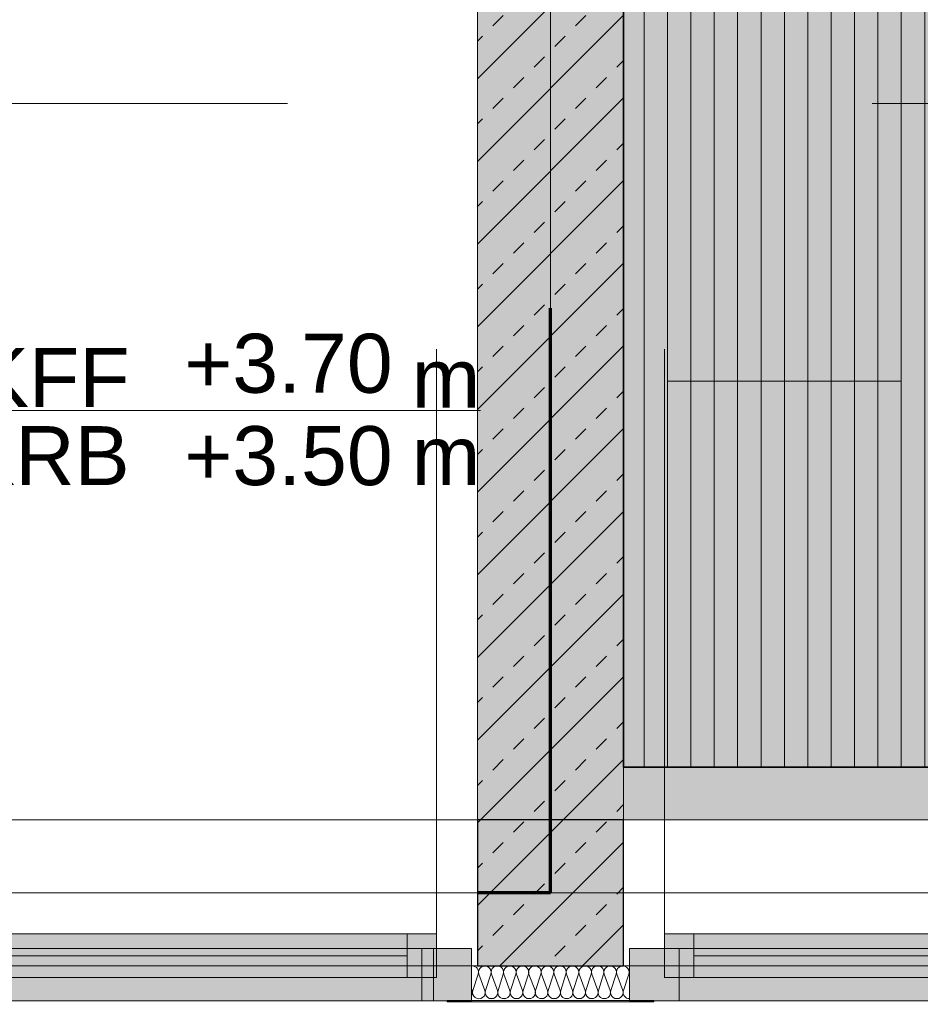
# Model space of a CAD drawing. Header units: metres. Extents: x -167 to 152, y -127 to 99.
# Tile 53 of 225: x -17.11 to -15.57, y -21.79 to -20.11. Entities that reach past the tile are written whole.
import ezdxf
from ezdxf.enums import TextEntityAlignment as Align

# ---------------------------------------------------------------- set-up
doc = ezdxf.new("R2010")
doc.units = ezdxf.units.M
doc.header["$PDMODE"] = 1
doc.header["$PDSIZE"] = -2
for name, pattern in [('Achsen 01', [5.291531, 3.175, -1.058062, 0.352704, -0.705764]), ('gestrichelt - 01', [2, 1, -1]), ('ISO-03 Gestrichelt mit Abstand', [7.62, 3.048, -4.572]), ('ISO-07 Punktiert', [0.889, 0.127, -0.762]), ('Raster 01', [2, 1, -1]), ('VW-01 Strichlinie kurz', [2, 1, -1])]:
    doc.linetypes.add(name, pattern=pattern)
doc.layers.get('0').update_dxf_attribs({"lineweight": 25})
for name, color, linetype, lineweight, true_color in [('013_Beton und Stahlbetonarbeiten-000 Brüstung', 7, 'Continuous', 9, 0xa6a6a6), ('013_Beton und Stahlbetonarbeiten-000 Sichtbeton-334 Außenwandöf', 5, 'Continuous', 5, 0x0000ff), ('013_Beton und Stahlbetonarbeiten-000 Sichtbeton-341 tragende In', 5, 'Continuous', 5, 0x0000ff), ('014_Fassadenarbeiten-330 mineralische Dämmung', 7, 'Continuous', 9, 0x666666), ('031_Metallbauarbeiten-350 Lamellendecke DS', 7, 'Continuous', 35, 0x666666), ('032_Metallarbeiten-Fenster', 7, 'Continuous', 13, 0x444444), ('ACTES-Einrichtung Aufsicht.', 7, 'Continuous', 9, 0xa6a6a6), ('AV1-Achsen', 1, 'Achsen 01', 18, 0xff0000), ('AV1-Bewegungsfläche', 7, 'gestrichelt - 01', 9, 0xd9d9d9), ('AV1-Einrichtung', 7, 'Continuous', 9, 0xa6a6a6), ('AV1-Raster', 7, 'Raster 01', 9, 0xa6a6a6)]:
    doc.layers.add(name, color=color, linetype=linetype, lineweight=lineweight, true_color=true_color)
for name, color, linetype, lineweight in [('013_Beton und Stahlbetonarbeiten-000 Unterzüge', 7, 'ISO-07 Punktiert', 13), ('013_Beton und Stahlbetonarbeiten-330 Außenstützen', 7, 'Continuous', 25), ('013_Beton und Stahlbetonarbeiten-340 Innenwände', 7, 'Continuous', 18), ('030_Sonnenschutzarbeiten-BLENDSCHUTZ', 7, 'Continuous', 5), ('039_Trockenbauarbeiten-alllg.', 7, 'Continuous', 9), ('_1.35m (3D)', 7, 'Continuous', 9), ('_GRU (2D)', 7, 'Continuous', 9), ('_OG 1 (2D)', 7, 'Continuous', 9), ('_OG 1 - DS (2D)', 7, 'Continuous', 9), ('AV1-Brandschutzkonzept-Brandschutzkonzept', 7, 'Continuous', 5), ('Bemaßung-Bemaßung', 7, 'Continuous', 9), ('Keine', 7, 'Continuous', 9)]:
    doc.layers.add(name, color=color, linetype=linetype, lineweight=lineweight)
doc.layers.get('0').freeze()
doc.styles.add('Arial', font='arial.ttf')
doc.dimstyles.new('COE 50', dxfattribs={"dimtxt": 126.090495, "dimasz": 0.001414, "dimexe": 0.001, "dimexo": 0.01, "dimgap": 0.001, "dimtad": 1, "dimdec": 3, "dimtxsty": 'Arial', "dimblk": 'VW_SLASH-4', "dimblk1": 'VW_SLASH-4', "dimblk2": 'VW_SLASH-4', "dimcen": 0, "dimadec": 3, "dimazin": 0, "dimtfac": 0.8, "dimtdec": 3, "dimtix": 1, "dimtmove": 0, "dimatfit": 0, "dimldrblk": 'VW_SLASH-3', "dimfxl": 0.002, "dimfxlon": 1, "dimfrac": 2, "dimtolj": 1, "dimarcsym": 0})
pattern_1 = [(45, (0, 0), (0.07071068, -0.07071068), [0.025, -0.025])]
pattern_2 = [(-135, (0.03106, -0.03313), (0.07071068, -0.07071068), [])]

# ---------------------------------------------------------------- blocks, each defined once
blk = doc.blocks.new('Group-2')
at = {"layer": 'AV1-Raster'}
for p, q in [((-16.2, -22.95), (-16.2, 1.35)), ((1.35, -20.25), (-40.5, -20.25))]:
    blk.add_line(p, q, dxfattribs=at)
blk = doc.blocks.new('1.35m (3D)')
at = {"layer": 'AV1-Raster', "color": 7}
blk.add_blockref('Group-2', (0, 0), dxfattribs=at)
blk = doc.blocks.new('VW_SLASH-4')
at = {"color": 0, "linetype": 'ByBlock', "lineweight": -2, "transparency": 16777216}
blk.add_line((0, 0), (-1, 0), dxfattribs=at)
at = {"color": 0, "linetype": 'Continuous', "lineweight": 15, "transparency": 16777216, "flags": 128}
blk.add_lwpolyline([(0.5, 0.5), (-0.5, -0.5)], dxfattribs=at)
blk = doc.blocks.new('*D26')
at = {"layer": '030_Sonnenschutzarbeiten-BLENDSCHUTZ', "color": 0, "lineweight": -2}
for p, q in [((-16.075, -22.025), (-16.075, -22.175)), ((-13.625, -22.025), (-13.625, -22.175)), ((-13.6957, -22.125), (-16.0043, -22.125))]:
    blk.add_line(p, q, dxfattribs=at)
at = {"layer": 'Defpoints', "color": 0}
for p in [(-16.075, -21.385), (-13.625, -21.385), (-16.075, -22.125)]:
    blk.add_point(p, dxfattribs=at)
at = {"layer": '030_Sonnenschutzarbeiten-BLENDSCHUTZ', "color": 0, "lineweight": -2, "xscale": 0.070693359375, "yscale": 0.070693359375, "zscale": 0.070693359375, "rotation": 180}
blk.add_blockref('VW_SLASH-4', (-16.075, -22.125), dxfattribs=at)
at = {"layer": '030_Sonnenschutzarbeiten-BLENDSCHUTZ', "color": 0, "lineweight": -2, "xscale": 0.070693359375, "yscale": 0.070693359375, "zscale": 0.070693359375}
blk.add_blockref('VW_SLASH-4', (-13.625, -22.125), dxfattribs=at)
at = {"layer": '030_Sonnenschutzarbeiten-BLENDSCHUTZ', "color": 0, "lineweight": 13, "insert": (-14.85, -21.9992), "char_height": 0.12609, "attachment_point": 5, "style": 'Arial'}
blk.add_mtext('\\A1;2,45', dxfattribs=at)
blk = doc.blocks.new('VW_SLASH-3')
at = {"color": 0, "linetype": 'ByBlock', "lineweight": -2, "transparency": 16777216}
blk.add_line((0, 0), (-1, 0), dxfattribs=at)
at = {"color": 0, "linetype": 'Continuous', "lineweight": 15, "transparency": 16777216, "flags": 128}
blk.add_lwpolyline([(0.5, 0.5), (-0.5, -0.5)], dxfattribs=at)
blk = doc.blocks.new('Group-145')
at = {"color": 255, "transparency": 33554559}
blk.add_wipeout([(-15.6354, -19.825), (-15.6348, -19.7964), (-15.6331, -19.7688), (-15.6304, -19.7423), (-15.6265, -19.7167), (-15.6215, -19.6923), (-15.6155, -19.6688), (-15.6083, -19.6464), (-15.6, -19.625)], dxfattribs=at).dxf.layer = 'ACTES-Einrichtung Aufsicht.'
at = {"layer": 'ACTES-Einrichtung Aufsicht.'}
blk.add_open_spline([(-15.6354, -19.825), (-15.6354, -19.7085), (-15.6, -19.625)], degree=2, dxfattribs=at)
at = {"color": 255, "transparency": 33554559}
blk.add_wipeout([(-15.6354, -19.825), (-15.6348, -19.8536), (-15.6331, -19.8812), (-15.6304, -19.9077), (-15.6265, -19.9333), (-15.6215, -19.9577), (-15.6155, -19.9812), (-15.6083, -20.0036), (-15.6, -20.025)], dxfattribs=at).dxf.layer = 'ACTES-Einrichtung Aufsicht.'
at = {"layer": 'ACTES-Einrichtung Aufsicht.'}
blk.add_open_spline([(-15.6354, -19.825), (-15.6354, -19.9415), (-15.6, -20.025)], degree=2, dxfattribs=at)
at = {"color": 255, "transparency": 33554559}
blk.add_wipeout([(-15.6324, -20.065), (-15.2395, -20.065), (-15.2349, -20.0646), (-15.2305, -20.0633), (-15.2263, -20.0612), (-15.2226, -20.0584), (-15.2195, -20.055), (-15.2171, -20.0511), (-15.2155, -20.0467), (-15.2146, -20.0422), (-15.2, -19.875), (-15.2, -19.775), (-15.2146, -19.6078), (-15.2155, -19.6033), (-15.2171, -19.5989), (-15.2195, -19.595), (-15.2226, -19.5916), (-15.2263, -19.5888), (-15.2305, -19.5867), (-15.2349, -19.5854), (-15.2395, -19.585), (-15.6324, -19.585), (-15.6362, -19.5853), (-15.6399, -19.5862), (-15.6435, -19.5876), (-15.6468, -19.5896), (-15.6497, -19.592), (-15.6523, -19.5949), (-15.6544, -19.5981), (-15.6559, -19.6016), (-15.6985, -19.7209), (-15.6989, -19.7219), (-15.6992, -19.723), (-15.6994, -19.724), (-15.6996, -19.7251), (-15.6998, -19.7261), (-15.6999, -19.7272), (-15.7, -19.7283), (-15.7, -19.7293), (-15.7, -19.9207), (-15.7, -19.9217), (-15.6999, -19.9228), (-15.6998, -19.9239), (-15.6996, -19.9249), (-15.6994, -19.926), (-15.6992, -19.927), (-15.6989, -19.9281), (-15.6985, -19.9291), (-15.6559, -20.0484), (-15.6544, -20.0519), (-15.6523, -20.0551), (-15.6497, -20.058), (-15.6468, -20.0604), (-15.6435, -20.0624), (-15.6399, -20.0638), (-15.6362, -20.0647)], dxfattribs=at).dxf.layer = 'ACTES-Einrichtung Aufsicht.'
at = {"layer": 'ACTES-Einrichtung Aufsicht.', "flags": 128}
blk.add_lwpolyline([(-15.6324, -20.065), (-15.2395, -20.065, 0.388879), (-15.2146, -20.0422), (-15.2, -19.875), (-15.2, -19.775), (-15.2146, -19.6078, 0.388879), (-15.2395, -19.585), (-15.6324, -19.585, 0.31696), (-15.6559, -19.6016), (-15.6985, -19.7209, 0.085967), (-15.7, -19.7293), (-15.7, -19.9207, 0.085967), (-15.6985, -19.9291), (-15.6559, -20.0484, 0.31696), (-15.6324, -20.065)], format="xyb", close=True, dxfattribs=at)
at = {"color": 255, "transparency": 33554559}
for points in [[(-15.55, -19.585), (-15.325, -19.585), (-15.325, -19.53), (-15.3255, -19.5251), (-15.3269, -19.5204), (-15.3292, -19.5161), (-15.3323, -19.5123), (-15.3361, -19.5092), (-15.3404, -19.5069), (-15.3451, -19.5055), (-15.35, -19.505), (-15.525, -19.505), (-15.5299, -19.5055), (-15.5346, -19.5069), (-15.5389, -19.5092), (-15.5427, -19.5123), (-15.5458, -19.5161), (-15.5481, -19.5204), (-15.5495, -19.5251), (-15.55, -19.53)], [(-15.325, -20.065), (-15.55, -20.065), (-15.55, -20.12), (-15.5499, -20.1225), (-15.5495, -20.1249), (-15.5489, -20.1273), (-15.5481, -20.1296), (-15.547, -20.1318), (-15.5458, -20.1339), (-15.5443, -20.1359), (-15.5409, -20.1393), (-15.5389, -20.1408), (-15.5368, -20.142), (-15.5346, -20.1431), (-15.5323, -20.1439), (-15.5299, -20.1445), (-15.5275, -20.1449), (-15.525, -20.145), (-15.35, -20.145), (-15.3451, -20.1445), (-15.3404, -20.1431), (-15.3361, -20.1408), (-15.3323, -20.1377), (-15.3292, -20.1339), (-15.3269, -20.1296), (-15.3255, -20.1249), (-15.325, -20.12)]]:
    blk.add_wipeout(points, dxfattribs=at).dxf.layer = 'ACTES-Einrichtung Aufsicht.'
at = {"layer": 'ACTES-Einrichtung Aufsicht.', "flags": 128}
for points in [[(-15.55, -19.585), (-15.325, -19.585), (-15.325, -19.53, 0.414214), (-15.35, -19.505), (-15.525, -19.505, 0.414214), (-15.55, -19.53)], [(-15.325, -20.065), (-15.55, -20.065), (-15.55, -20.12, 0.414214), (-15.525, -20.145), (-15.35, -20.145, 0.414214), (-15.325, -20.12)]]:
    blk.add_lwpolyline(points, format="xyb", close=True, dxfattribs=at)
blk = doc.blocks.new('Group-147')
at = {"layer": 'AV1-Bewegungsfläche', "flags": 128}
blk.add_lwpolyline([(-15, -20.725), (-15, -18.925), (-16, -18.925), (-16, -20.725)], close=True, dxfattribs=at)
at = {"layer": 'ACTES-Einrichtung Aufsicht.'}
blk.add_blockref('Group-145', (0, 0), dxfattribs=at)
blk = doc.blocks.new('*D420')
at = {"layer": 'Bemaßung-Bemaßung', "color": 0, "lineweight": -2}
for p, q in [((-22.95, -25.175), (-22.95, -25.325)), ((-16.2, -25.175), (-16.2, -25.325)), ((-16.2707, -25.275), (-22.8793, -25.275))]:
    blk.add_line(p, q, dxfattribs=at)
at = {"layer": 'Defpoints', "color": 0}
for p in [(-22.95, -21.6), (-16.2, -21.6), (-22.95, -25.275)]:
    blk.add_point(p, dxfattribs=at)
at = {"layer": 'Bemaßung-Bemaßung', "color": 0, "lineweight": -2, "xscale": 0.070693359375, "yscale": 0.070693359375, "zscale": 0.070693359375, "rotation": 180}
blk.add_blockref('VW_SLASH-4', (-22.95, -25.275), dxfattribs=at)
at = {"layer": 'Bemaßung-Bemaßung', "color": 0, "lineweight": -2, "xscale": 0.070693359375, "yscale": 0.070693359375, "zscale": 0.070693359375}
blk.add_blockref('VW_SLASH-4', (-16.2, -25.275), dxfattribs=at)
at = {"layer": 'Bemaßung-Bemaßung', "color": 0, "insert": (-19.575, -25.1492), "char_height": 0.12609, "attachment_point": 5, "style": 'Arial'}
blk.add_mtext('\\A1;6,75', dxfattribs=at)
blk = doc.blocks.new('*D421')
at = {"layer": 'Bemaßung-Bemaßung', "color": 0, "lineweight": -2}
for p, q in [((-16.2, -25.175), (-16.2, -25.325)), ((-10.8, -25.175), (-10.8, -25.325)), ((-10.8707, -25.275), (-16.1293, -25.275))]:
    blk.add_line(p, q, dxfattribs=at)
at = {"layer": 'Defpoints', "color": 0}
for p in [(-16.2, -21.6), (-10.8, -21.6), (-16.2, -25.275)]:
    blk.add_point(p, dxfattribs=at)
at = {"layer": 'Bemaßung-Bemaßung', "color": 0, "lineweight": -2, "xscale": 0.070693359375, "yscale": 0.070693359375, "zscale": 0.070693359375, "rotation": 180}
blk.add_blockref('VW_SLASH-4', (-16.2, -25.275), dxfattribs=at)
at = {"layer": 'Bemaßung-Bemaßung', "color": 0, "lineweight": -2, "xscale": 0.070693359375, "yscale": 0.070693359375, "zscale": 0.070693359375}
blk.add_blockref('VW_SLASH-4', (-10.8, -25.275), dxfattribs=at)
at = {"layer": 'Bemaßung-Bemaßung', "color": 0, "insert": (-13.5, -25.1492), "char_height": 0.12609, "attachment_point": 5, "style": 'Arial'}
blk.add_mtext('\\A1;5,40', dxfattribs=at)
blk = doc.blocks.new('Höhenkoten - Symbol - 1')
at = {"layer": 'Keine', "linetype": 'Continuous', "lineweight": 0}
h = blk.add_hatch(color=7, dxfattribs=at)
edge = h.paths.add_edge_path()
edge.add_line((-0.475, 0.18), (-0.475, 0))
edge.add_line((-0.475, 0), (-0.295, 0))
edge.add_arc((-0.475, 0), 0.18, 0, 90)
edge.add_line((-0.475, 0.18), (-0.475, 0.18))
h = blk.add_hatch(color=7, dxfattribs=at)
edge = h.paths.add_edge_path()
edge.add_arc((-0.475, 0), 0.18, 180, 270)
edge.add_line((-0.475, -0.18), (-0.475, 0))
edge.add_line((-0.475, 0), (-0.655, 0))
at = {"layer": 'Keine', "color": 7, "linetype": 'Continuous', "lineweight": 13}
for p, q in [((-0.475, 0.3), (-0.475, -0.3)), ((-0.775, 0), (0.775, 0))]:
    blk.add_line(p, q, dxfattribs=at)
at = {"layer": 'Keine', "color": 7, "linetype": 'Continuous', "lineweight": 13, "flags": 128}
for points in [[(-0.655, 0), (-0.475, 0), (-0.475, 0.18, 0.414214), (-0.655, 0)], [(-0.475, 0.18), (-0.475, 0), (-0.295, 0, 0.414214), (-0.475, 0.18)], [(-0.655, 0, 0.414214), (-0.475, -0.18), (-0.475, 0)], [(-0.475, 0), (-0.475, -0.18, 0.414214), (-0.295, 0)]]:
    blk.add_lwpolyline(points, format="xyb", close=True, dxfattribs=at)
at = {"layer": 'Keine', "color": 7, "transparency": 33554687, "line_spacing_factor": 0.969122, "style": 'Arial'}
for s, insert, char_height, attachment_point in [('OKFF', (0.175, 0.0046), 0.10087, 9), ('m', (0.775, 0.0046), 0.1009, 9), ('OKRB', (0.175, -0.0268), 0.10087, 3), ('m', (0.775, -0.0268), 0.1009, 3)]:
    blk.add_mtext(s, dxfattribs=dict(at, insert=insert, char_height=char_height, attachment_point=attachment_point))
at = {"layer": 'Keine', "color": 7, "transparency": 33554687, "style": 'Arial'}
blk.add_attdef('OKFF', text='', height=0.1009, dxfattribs=at).set_placement((0.625, 0), align=Align.BOTTOM_RIGHT)
blk.add_attdef('OKRB', text='', height=0.1009, dxfattribs=at).set_placement((0.625, -0.0268), align=Align.TOP_RIGHT)
blk = doc.blocks.new('*D582')
at = {"layer": 'Bemaßung-Bemaßung', "color": 0, "linetype": 'Continuous', "lineweight": -2}
for p, q in [((-17.875, -23.175), (-17.875, -23.325)), ((-16.325, -23.175), (-16.325, -23.325)), ((-16.3957, -23.275), (-17.8043, -23.275))]:
    blk.add_line(p, q, dxfattribs=at)
at = {"layer": 'Defpoints', "color": 0}
for p in [(-17.875, -18.625), (-16.325, -21.725), (-17.875, -23.275)]:
    blk.add_point(p, dxfattribs=at)
at = {"layer": 'Bemaßung-Bemaßung', "color": 0, "lineweight": -2, "xscale": 0.070693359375, "yscale": 0.070693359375, "zscale": 0.070693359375, "rotation": 180}
blk.add_blockref('VW_SLASH-4', (-17.875, -23.275), dxfattribs=at)
at = {"layer": 'Bemaßung-Bemaßung', "color": 0, "lineweight": -2, "xscale": 0.070693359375, "yscale": 0.070693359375, "zscale": 0.070693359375}
blk.add_blockref('VW_SLASH-4', (-16.325, -23.275), dxfattribs=at)
at = {"layer": 'Bemaßung-Bemaßung', "color": 0, "insert": (-17.1, -23.1492), "char_height": 0.12609, "attachment_point": 5, "style": 'Arial'}
blk.add_mtext('\\A1;1,55', dxfattribs=at)
blk = doc.blocks.new('*D583')
at = {"layer": 'Bemaßung-Bemaßung', "color": 0, "linetype": 'Continuous', "lineweight": -2}
for p, q in [((-16.325, -23.175), (-16.325, -23.325)), ((-16.075, -23.175), (-16.075, -23.325)), ((-16.3957, -23.275), (-16.4664, -23.275)), ((-16.075, -23.275), (-16.325, -23.275)), ((-16.0043, -23.275), (-15.9336, -23.275))]:
    blk.add_line(p, q, dxfattribs=at)
at = {"layer": 'Defpoints', "color": 0}
for p in [(-16.325, -21.725), (-16.075, -21.725), (-16.325, -23.275)]:
    blk.add_point(p, dxfattribs=at)
at = {"layer": 'Bemaßung-Bemaßung', "color": 0, "lineweight": -2, "xscale": 0.070693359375, "yscale": 0.070693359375, "zscale": 0.070693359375}
blk.add_blockref('VW_SLASH-4', (-16.325, -23.275), dxfattribs=at)
at = {"layer": 'Bemaßung-Bemaßung', "color": 0, "lineweight": -2, "xscale": 0.070693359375, "yscale": 0.070693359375, "zscale": 0.070693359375, "rotation": 180}
blk.add_blockref('VW_SLASH-4', (-16.075, -23.275), dxfattribs=at)
at = {"layer": 'Bemaßung-Bemaßung', "color": 0, "insert": (-16.2, -23.1606), "char_height": 0.12609, "attachment_point": 5, "style": 'Arial'}
blk.add_mtext('\\A1;25', dxfattribs=at)
blk = doc.blocks.new('*D584')
at = {"layer": 'Bemaßung-Bemaßung', "color": 0, "linetype": 'Continuous', "lineweight": -2}
for p, q in [((-16.075, -23.175), (-16.075, -23.325)), ((-12.225, -23.175), (-12.225, -23.325)), ((-12.2957, -23.275), (-16.0043, -23.275))]:
    blk.add_line(p, q, dxfattribs=at)
at = {"layer": 'Defpoints', "color": 0}
for p in [(-12.225, -21.475), (-16.075, -21.725), (-16.075, -23.275)]:
    blk.add_point(p, dxfattribs=at)
at = {"layer": 'Bemaßung-Bemaßung', "color": 0, "lineweight": -2, "xscale": 0.070693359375, "yscale": 0.070693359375, "zscale": 0.070693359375, "rotation": 180}
blk.add_blockref('VW_SLASH-4', (-16.075, -23.275), dxfattribs=at)
at = {"layer": 'Bemaßung-Bemaßung', "color": 0, "lineweight": -2, "xscale": 0.070693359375, "yscale": 0.070693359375, "zscale": 0.070693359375}
blk.add_blockref('VW_SLASH-4', (-12.225, -23.275), dxfattribs=at)
at = {"layer": 'Bemaßung-Bemaßung', "color": 0, "insert": (-14.15, -23.1492), "char_height": 0.12609, "attachment_point": 5, "style": 'Arial'}
blk.add_mtext('\\A1;3,85', dxfattribs=at)
blk = doc.blocks.new('*D629')
at = {"layer": 'Bemaßung-Bemaßung', "color": 0, "lineweight": -2}
for p, q in [((-18.775, -23.675), (-18.775, -23.825)), ((-16.325, -23.675), (-16.325, -23.825)), ((-16.3957, -23.775), (-18.7043, -23.775))]:
    blk.add_line(p, q, dxfattribs=at)
at = {"layer": 'Defpoints', "color": 0}
for p in [(-18.775, -21.475), (-16.325, -21.725), (-18.775, -23.775)]:
    blk.add_point(p, dxfattribs=at)
at = {"layer": 'Bemaßung-Bemaßung', "color": 0, "lineweight": -2, "xscale": 0.070693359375, "yscale": 0.070693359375, "zscale": 0.070693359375, "rotation": 180}
blk.add_blockref('VW_SLASH-4', (-18.775, -23.775), dxfattribs=at)
at = {"layer": 'Bemaßung-Bemaßung', "color": 0, "lineweight": -2, "xscale": 0.070693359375, "yscale": 0.070693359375, "zscale": 0.070693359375}
blk.add_blockref('VW_SLASH-4', (-16.325, -23.775), dxfattribs=at)
at = {"layer": 'Bemaßung-Bemaßung', "color": 0, "insert": (-17.55, -23.6492), "char_height": 0.12609, "attachment_point": 5, "style": 'Arial'}
blk.add_mtext('\\A1;2,45', dxfattribs=at)
blk = doc.blocks.new('*D630')
at = {"layer": 'Bemaßung-Bemaßung', "color": 0, "lineweight": -2}
for p, q in [((-16.325, -23.675), (-16.325, -23.825)), ((-16.075, -23.675), (-16.075, -23.825)), ((-16.3957, -23.775), (-16.4664, -23.775)), ((-16.075, -23.775), (-16.325, -23.775)), ((-16.0043, -23.775), (-15.9336, -23.775))]:
    blk.add_line(p, q, dxfattribs=at)
at = {"layer": 'Defpoints', "color": 0}
for p in [(-16.325, -21.725), (-16.075, -21.725), (-16.325, -23.775)]:
    blk.add_point(p, dxfattribs=at)
at = {"layer": 'Bemaßung-Bemaßung', "color": 0, "lineweight": -2, "xscale": 0.070693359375, "yscale": 0.070693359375, "zscale": 0.070693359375}
blk.add_blockref('VW_SLASH-4', (-16.325, -23.775), dxfattribs=at)
at = {"layer": 'Bemaßung-Bemaßung', "color": 0, "lineweight": -2, "xscale": 0.070693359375, "yscale": 0.070693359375, "zscale": 0.070693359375, "rotation": 180}
blk.add_blockref('VW_SLASH-4', (-16.075, -23.775), dxfattribs=at)
at = {"layer": 'Bemaßung-Bemaßung', "color": 0, "insert": (-16.2, -23.6606), "char_height": 0.12609, "attachment_point": 5, "style": 'Arial'}
blk.add_mtext('\\A1;25', dxfattribs=at)
blk = doc.blocks.new('*D631')
at = {"layer": 'Bemaßung-Bemaßung', "color": 0, "lineweight": -2}
for p, q in [((-16.075, -23.675), (-16.075, -23.825)), ((-13.625, -23.675), (-13.625, -23.825)), ((-13.6957, -23.775), (-16.0043, -23.775))]:
    blk.add_line(p, q, dxfattribs=at)
at = {"layer": 'Defpoints', "color": 0}
for p in [(-13.625, -21.475), (-16.075, -21.725), (-16.075, -23.775)]:
    blk.add_point(p, dxfattribs=at)
at = {"layer": 'Bemaßung-Bemaßung', "color": 0, "lineweight": -2, "xscale": 0.070693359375, "yscale": 0.070693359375, "zscale": 0.070693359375, "rotation": 180}
blk.add_blockref('VW_SLASH-4', (-16.075, -23.775), dxfattribs=at)
at = {"layer": 'Bemaßung-Bemaßung', "color": 0, "lineweight": -2, "xscale": 0.070693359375, "yscale": 0.070693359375, "zscale": 0.070693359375}
blk.add_blockref('VW_SLASH-4', (-13.625, -23.775), dxfattribs=at)
at = {"layer": 'Bemaßung-Bemaßung', "color": 0, "insert": (-14.85, -23.6492), "char_height": 0.12609, "attachment_point": 5, "style": 'Arial'}
blk.add_mtext('\\A1;2,45', dxfattribs=at)
blk = doc.blocks.new('COE - Fenster 01')
at = {"layer": '032_Metallarbeiten-Fenster', "linetype": 'Continuous', "lineweight": 0}
for points in [[(-0.03, 2.515), (-0.03, 2.43), (0.06, 2.43), (0.06, 2.515)], [(0.02, 2.455), (0.02, 2.405), (-0.055, 2.405), (-0.055, 2.455)], [(-0.03, 2.43), (0.06, 2.43), (0.06, 0.17), (-0.03, 0.17)], [(0.02, 2.405), (0.02, 1.375), (-0.055, 1.375), (-0.055, 2.405)], [(0.02, 1.375), (0.02, 1.325), (-0.055, 1.325), (-0.055, 1.375)], [(0.06, 1.375), (0.06, 1.225), (-0.03, 1.225), (-0.03, 1.375)], [(0.02, 1.225), (0.02, 1.275), (-0.055, 1.275), (-0.055, 1.225)], [(0.02, 0.195), (0.02, 1.225), (-0.055, 1.225), (-0.055, 0.195)], [(0.02, 0.145), (0.02, 0.195), (-0.055, 0.195), (-0.055, 0.145)], [(0.06, 0.17), (-0.03, 0.17), (-0.03, 0.085), (0.06, 0.085)]]:
    blk.add_hatch(color=7, dxfattribs=at).paths.add_polyline_path(points)
at = {"layer": '032_Metallarbeiten-Fenster', "color": 7, "linetype": 'gestrichelt - 01', "lineweight": 18, "transparency": 33554687}
for p, q in [((-0.055, 2.455), (-1.185, 2.455)), ((-0.055, 0.145), (-1.185, 0.145))]:
    blk.add_line(p, q, dxfattribs=at)
at = {"layer": '032_Metallarbeiten-Fenster', "color": 7, "lineweight": 18}
for p, q in [((-0.0175, 2.405), (-0.0175, 1.375)), ((-0.0175, 0.195), (-0.0175, 1.225))]:
    blk.add_line(p, q, dxfattribs=at)
at = {"layer": '032_Metallarbeiten-Fenster', "color": 7, "lineweight": 18, "flags": 128}
for points in [[(-0.03, 2.515), (-0.03, 2.43), (0.06, 2.43), (0.06, 2.515)], [(0.02, 2.455), (0.02, 2.405), (-0.055, 2.405), (-0.055, 2.455)], [(-0.03, 2.43), (0.06, 2.43), (0.06, 0.17), (-0.03, 0.17)], [(0.02, 2.405), (0.02, 1.375), (-0.055, 1.375), (-0.055, 2.405)], [(0.02, 1.375), (0.02, 1.325), (-0.055, 1.325), (-0.055, 1.375)], [(0.06, 1.375), (0.06, 1.225), (-0.03, 1.225), (-0.03, 1.375)], [(0.02, 1.225), (0.02, 1.275), (-0.055, 1.275), (-0.055, 1.225)], [(0.02, 0.195), (0.02, 1.225), (-0.055, 1.225), (-0.055, 0.195)], [(0.02, 0.145), (0.02, 0.195), (-0.055, 0.195), (-0.055, 0.145)], [(0.06, 0.17), (-0.03, 0.17), (-0.03, 0.085), (0.06, 0.085)]]:
    blk.add_lwpolyline(points, close=True, dxfattribs=at)
at = {"layer": '032_Metallarbeiten-Fenster', "color": 7, "linetype": 'gestrichelt - 01', "lineweight": 18, "transparency": 33554687}
for centre, start, end in [((-0.055, 2.455), 180.0004, 270), ((-0.055, 0.145), 90, 179.9996)]:
    blk.add_arc(centre, 1.13, start, end, dxfattribs=at)
blk = doc.blocks.new('COE - Fenster 05')
at = {"layer": '032_Metallarbeiten-Fenster', "linetype": 'Continuous', "lineweight": 0}
for points in [[(-0.09, 2.515), (-0.09, 2.45), (0, 2.45), (0, 2.515)], [(0, 0.15), (-0.09, 0.15), (-0.09, 2.45), (0, 2.45)], [(-0.09, 1.225), (-0.09, 1.375), (0, 1.375), (0, 1.225)], [(-0.05, 1.225), (-0.05, 1.275), (0.025, 1.275), (0.025, 1.225)], [(-0.05, 0.195), (-0.05, 1.225), (0.025, 1.225), (0.025, 0.195)], [(-0.05, 0.145), (-0.05, 0.195), (0.025, 0.195), (0.025, 0.145)], [(-0.09, 0.085), (-0.09, 0.17), (0, 0.17), (0, 0.085)]]:
    blk.add_hatch(color=7, dxfattribs=at).paths.add_polyline_path(points)
at = {"layer": '032_Metallarbeiten-Fenster', "color": 7, "lineweight": 18}
for p, q in [((-0.0375, 2.45), (-0.0375, 1.375)), ((-0.0125, 0.195), (-0.0125, 1.225))]:
    blk.add_line(p, q, dxfattribs=at)
at = {"layer": '032_Metallarbeiten-Fenster', "color": 7, "lineweight": 18, "flags": 128}
for points in [[(-0.09, 2.515), (-0.09, 2.45), (0, 2.45), (0, 2.515)], [(0, 0.15), (-0.09, 0.15), (-0.09, 2.45), (0, 2.45)], [(-0.09, 1.225), (-0.09, 1.375), (0, 1.375), (0, 1.225)], [(-0.05, 1.225), (-0.05, 1.275), (0.025, 1.275), (0.025, 1.225)], [(-0.05, 0.195), (-0.05, 1.225), (0.025, 1.225), (0.025, 0.195)], [(-0.05, 0.145), (-0.05, 0.195), (0.025, 0.195), (0.025, 0.145)], [(-0.09, 0.085), (-0.09, 0.17), (0, 0.17), (0, 0.085)]]:
    blk.add_lwpolyline(points, close=True, dxfattribs=at)
at = {"layer": '032_Metallarbeiten-Fenster', "color": 7, "linetype": 'gestrichelt - 01', "lineweight": 18, "transparency": 33554687, "flags": 128}
blk.add_lwpolyline([(0.025, 0.145), (1.105, 0.145), (1.105, 0.195, 0.414214), (0.025, 1.275)], format="xyb", dxfattribs=at)
blk = doc.blocks.new('Group-436')
at = {"layer": '014_Fassadenarbeiten-330 mineralische Dämmung', "transparency": 33554687, "flags": 128}
for points in [[(15.3239, -23.284, 0.513088), (15.3342, -23.27), (15.3252, -23.242, -1.372995), (15.3456, -23.242), (15.3353, -23.27, 1.372583), (15.3557, -23.27), (15.3467, -23.242, -1.372995), (15.3671, -23.242), (15.3567, -23.27, 1.372583), (15.3771, -23.27)], [(15.3353, -23.27, 1.372583), (15.3557, -23.27), (15.3467, -23.242, -1.372995), (15.3671, -23.242), (15.3567, -23.27, 1.372583), (15.3771, -23.27), (15.3681, -23.242, -1.372995), (15.3885, -23.242), (15.3782, -23.27, 1.372583), (15.3986, -23.27), (15.3896, -23.242, -1.372995), (15.41, -23.242), (15.3996, -23.27, 1.372583), (15.42, -23.27), (15.411, -23.242, -1.372995), (15.4314, -23.242), (15.4211, -23.27, 1.372583), (15.4415, -23.27), (15.4325, -23.242, -1.372995), (15.4529, -23.242), (15.4425, -23.27, 1.372583), (15.4629, -23.27), (15.4539, -23.242, -1.372995), (15.4743, -23.242), (15.464, -23.27, 1.372583), (15.4844, -23.27), (15.4754, -23.242, -1.372995), (15.4958, -23.242), (15.4854, -23.27, 1.372583), (15.5058, -23.27), (15.4968, -23.242, -1.372995), (15.5172, -23.242), (15.5069, -23.27, 1.372583), (15.5273, -23.27), (15.5183, -23.242, -1.372995), (15.5387, -23.242), (15.5283, -23.27, 1.372583), (15.5487, -23.27), (15.5397, -23.242, -1.372995), (15.5601, -23.242), (15.5498, -23.27, 1.372583), (15.5702, -23.27), (15.5612, -23.242, -1.372995), (15.5816, -23.242)], [(15.5283, -23.27, 0.324435), (15.5322, -23.282, 0.324435), (15.5448, -23.282, 0.324435), (15.5487, -23.27), (15.5397, -23.242, -0.324488), (15.5436, -23.23, -0.324488), (15.5562, -23.23, -0.324488), (15.5601, -23.242), (15.5498, -23.27, 0.324435), (15.5537, -23.282, 0.324435), (15.5663, -23.282, 0.324435), (15.5702, -23.27), (15.5612, -23.242, -0.324488), (15.5651, -23.23, -0.324488), (15.5777, -23.23, -0.324488), (15.5816, -23.242), (15.5712, -23.27, 0.324435), (15.5751, -23.282, 0.324435), (15.5877, -23.282, 0.324435), (15.5916, -23.27), (15.5826, -23.242, -0.540253), (15.5939, -23.228)], [(15.5939, -23.2791, -0.225321), (15.5927, -23.27), (15.5939, -23.2667)]]:
    blk.add_lwpolyline(points, format="xyb", dxfattribs=at)
blk = doc.blocks.new('Group-440')
at = {"layer": '014_Fassadenarbeiten-330 mineralische Dämmung', "transparency": 33554687}
blk.add_blockref('Group-436', (0, 0), dxfattribs=at)
blk = doc.blocks.new('Parametric Object-59')
at = {"layer": '014_Fassadenarbeiten-330 mineralische Dämmung', "color": 7, "transparency": 33554687}
blk.add_blockref('Group-440', (0, 0), dxfattribs=at)
at = {"layer": '014_Fassadenarbeiten-330 mineralische Dämmung', "color": 0, "flags": 1}
for tag in ['IFC_UUID', 'instanceID', 'prm0_name', 'prm0_type', 'prm0_value', 'prm1_name', 'prm1_type', 'prm1_value', 'prm2_name', 'prm2_type', 'prm2_value', 'prm3_name', 'prm3_type', 'prm3_value', 'prm4_name', 'prm4_type', 'prm4_value', 'prm5_name', 'prm5_type', 'prm5_value', 'prm6_name', 'prm6_type', 'prm6_value']:
    blk.add_attdef(tag, (-16.3351, -21.7835), '', height=0.00018, dxfattribs=at)
blk = doc.blocks.new('Group-747')
at = {"layer": 'AV1-Achsen'}
blk.add_line((-16.2, -26.5), (-16.2, 4.9), dxfattribs=at)
blk = doc.blocks.new('Group-754')
at = {"layer": 'AV1-Achsen'}
blk.add_line((-43.35, -21.6), (4.2, -21.6), dxfattribs=at)
blk = doc.blocks.new('GRU (2D)')
at = {"layer": 'AV1-Achsen', "color": 7}
for name in ['Group-747', 'Group-754']:
    blk.add_blockref(name, (0, 0), dxfattribs=at)
blk = doc.blocks.new('OG 1 - DS (2D)')
at = {"layer": '030_Sonnenschutzarbeiten-BLENDSCHUTZ', "linetype": 'Continuous', "lineweight": 0, "transparency": 33554610}
blk.add_hatch(color=161, dxfattribs=at).paths.add_polyline_path([(-16.075, -21.475), (-13.625, -21.475), (-13.625, -21.385), (-16.075, -21.385)])
at = {"layer": '031_Metallbauarbeiten-350 Lamellendecke DS', "linetype": 'Continuous', "lineweight": 0, "transparency": 33554508}
blk.add_hatch(color=254, dxfattribs=at).paths.add_polyline_path([(-13.8, -16.6), (-13.8, -16.225), (-16.075, -16.225), (-16.075, -21.385), (-12.225, -21.385), (-12.225, -16.225), (-13.3, -16.225), (-13.3, -16.6)])
at = {"layer": '031_Metallbauarbeiten-350 Lamellendecke DS', "linetype": 'Continuous', "lineweight": 9, "transparency": 33554508}
h = blk.add_hatch(dxfattribs=at)
h.set_pattern_fill('Lamellendecke', color=252, style=0, pattern_type=2)
h.set_pattern_definition([(90, (0, 0), (0.04, 0), [])])
h.paths.add_polyline_path([(-13.8, -16.6), (-13.8, -16.225), (-16.075, -16.225), (-16.075, -21.385), (-12.225, -21.385), (-12.225, -16.225), (-13.3, -16.225), (-13.3, -16.6)])
at = {"layer": '030_Sonnenschutzarbeiten-BLENDSCHUTZ', "color": 251, "lineweight": 13, "flags": 128}
blk.add_lwpolyline([(-16.075, -21.475), (-13.625, -21.475), (-13.625, -21.385), (-16.075, -21.385)], close=True, dxfattribs=at)
at = {"layer": '031_Metallbauarbeiten-350 Lamellendecke DS', "flags": 128}
blk.add_lwpolyline([(-13.8, -16.6), (-13.8, -16.225), (-16.075, -16.225), (-16.075, -21.385), (-12.225, -21.385), (-12.225, -16.225), (-13.3, -16.225), (-13.3, -16.6)], close=True, dxfattribs=at)
at = {"layer": '030_Sonnenschutzarbeiten-BLENDSCHUTZ', "color": 7, "lineweight": 13}
dim = blk.add_aligned_dim(p1=(-13.625, -21.385), p2=(-16.075, -21.385), distance=0.74, text='2,45', dimstyle='COE 50', override={"dimtxt": 0.12609, "dimasz": 0.070693, "dimexe": 0.05, "dimgap": 0.05, "dimpost": '<>', "dimtxsty": 'Arial', "dimtmove": 2, "dimfxl": 0.1}, dxfattribs=at)
dim.commit()
dim.dimension.update_dxf_attribs({"geometry": '*D26', "text_midpoint": (-14.85, -21.9992)})
blk = doc.blocks.new('OG 1 (2D)')
at = {"layer": '032_Metallarbeiten-Fenster', "linetype": 'Continuous', "lineweight": 0, "transparency": 33554687}
blk.add_hatch(color=181, dxfattribs=at).paths.add_polyline_path([(-16.3769, -21.7843), (-16.0231, -21.7843), (-16.0231, -21.7863), (-16.3769, -21.7863)])
at = {"layer": '032_Metallarbeiten-Fenster', "color": 7, "linetype": 'Continuous', "lineweight": 9, "transparency": 33554687, "flags": 128}
blk.add_lwpolyline([(-16.3769, -21.7843), (-16.0231, -21.7843), (-16.0231, -21.7863), (-16.3769, -21.7863)], close=True, dxfattribs=at)
at = {"layer": 'AV1-Brandschutzkonzept-Brandschutzkonzept', "color": 14, "linetype": 'gestrichelt - 01', "lineweight": 70, "transparency": 33554687}
for q in [(-16.2, -16.15), (-16.2, -16.2)]:
    blk.add_line((-16.2, -21.6), q, dxfattribs=at)
at = {"layer": 'AV1-Einrichtung', "color": 7}
blk.add_blockref('Group-147', (0, 0), dxfattribs=at)
at = {"layer": 'Bemaßung-Bemaßung', "color": 7, "transparency": 33554687, "rotation": 359.9999999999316}
blk.add_blockref('Höhenkoten - Symbol - 1', (-17.095, -20.775), dxfattribs=at).add_auto_attribs({'OKFF': '+3.70', 'OKRB': '+3.50'})
at = {"color": 255}
for points in [[(-18.775, -21.725), (-18.775, -21.475), (-16.325, -21.475), (-16.325, -21.725)], [(-16.075, -21.725), (-16.075, -21.475), (-13.625, -21.475), (-13.625, -21.725)]]:
    blk.add_wipeout(points, dxfattribs=at).dxf.layer = '013_Beton und Stahlbetonarbeiten-000 Brüstung'
at = {"layer": '013_Beton und Stahlbetonarbeiten-000 Sichtbeton-341 tragende In', "linetype": 'Continuous', "lineweight": 0}
for points in [[(-16.325, -16.075), (-16.075, -16.075), (-16.075, -21.475), (-16.125, -21.475), (-16.125, -16.125), (-16.275, -16.125)], [(-16.275, -16.325), (-16.275, -21.475), (-16.325, -21.475), (-16.325, -16.325)]]:
    blk.add_hatch(color=30, dxfattribs=at).paths.add_polyline_path(points)
at = {"layer": '013_Beton und Stahlbetonarbeiten-330 Außenstützen', "linetype": 'Continuous', "lineweight": 0, "true_color": 0xc0c0c0}
blk.add_hatch(color=9, dxfattribs=at).paths.add_polyline_path([(-16.075, -21.475), (-16.325, -21.475), (-16.325, -21.725), (-16.075, -21.725)])
at = {"layer": '013_Beton und Stahlbetonarbeiten-330 Außenstützen', "linetype": 'Continuous', "lineweight": 13}
h = blk.add_hatch(dxfattribs=at)
h.set_pattern_fill('Stahlbeton', color=251, style=0, pattern_type=2)
h.set_pattern_definition(pattern_1)
h.paths.add_polyline_path([(-16.075, -21.475), (-16.325, -21.475), (-16.325, -21.725), (-16.075, -21.725)])
h = blk.add_hatch(dxfattribs=at)
h.set_pattern_fill('Stahlbeton-1', color=251, style=0, pattern_type=2)
h.set_pattern_definition(pattern_2)
h.paths.add_polyline_path([(-16.075, -21.475), (-16.325, -21.475), (-16.325, -21.725), (-16.075, -21.725)])
at = {"layer": '013_Beton und Stahlbetonarbeiten-340 Innenwände', "linetype": 'Continuous', "lineweight": 0, "true_color": 0xc0c0c0}
blk.add_hatch(color=9, dxfattribs=at).paths.add_polyline_path([(-16.325, -21.475), (-16.325, -16.075), (-16.075, -16.075), (-16.075, -21.475)])
at = {"layer": '013_Beton und Stahlbetonarbeiten-340 Innenwände', "linetype": 'Continuous', "lineweight": 13}
h = blk.add_hatch(dxfattribs=at)
h.set_pattern_fill('Stahlbeton', color=251, style=0, pattern_type=2)
h.set_pattern_definition(pattern_1)
h.paths.add_polyline_path([(-16.325, -21.475), (-16.325, -16.075), (-16.075, -16.075), (-16.075, -21.475)])
h = blk.add_hatch(dxfattribs=at)
h.set_pattern_fill('Stahlbeton-1', color=251, style=0, pattern_type=2)
h.set_pattern_definition(pattern_2)
h.paths.add_polyline_path([(-16.325, -21.475), (-16.325, -16.075), (-16.075, -16.075), (-16.075, -21.475)])
at = {"layer": '013_Beton und Stahlbetonarbeiten-000 Brüstung', "flags": 128}
for points in [[(-18.775, -21.725), (-18.775, -21.475), (-16.325, -21.475), (-16.325, -21.725)], [(-16.075, -21.725), (-16.075, -21.475), (-13.625, -21.475), (-13.625, -21.725)]]:
    blk.add_lwpolyline(points, close=True, dxfattribs=at)
at = {"layer": '013_Beton und Stahlbetonarbeiten-000 Sichtbeton-334 Außenwandöf', "color": 30}
for points in [[(-16.325, -21.725), (-16.275, -21.725), (-16.325, -21.475), (-16.275, -21.475)], [(-16.125, -21.725), (-16.075, -21.725), (-16.125, -21.475), (-16.075, -21.475)]]:
    blk.add_solid(points, dxfattribs=at)
at = {"layer": '013_Beton und Stahlbetonarbeiten-000 Unterzüge', "linetype": 'VW-01 Strichlinie kurz', "flags": 128}
for points in [[(-18.775, -21.725), (-18.775, -21.475), (-16.325, -21.475), (-16.325, -21.725)], [(-16.075, -21.725), (-16.075, -21.475), (-13.625, -21.475), (-13.625, -21.725)]]:
    blk.add_lwpolyline(points, close=True, dxfattribs=at)
at = {"layer": '013_Beton und Stahlbetonarbeiten-330 Außenstützen', "flags": 128}
blk.add_lwpolyline([(-16.075, -21.475), (-16.325, -21.475), (-16.325, -21.725), (-16.075, -21.725)], close=True, dxfattribs=at)
at = {"layer": '013_Beton und Stahlbetonarbeiten-340 Innenwände', "flags": 128}
blk.add_lwpolyline([(-16.325, -21.475), (-16.325, -16.075), (-16.075, -16.075), (-16.075, -21.475)], close=True, dxfattribs=at)
at = {"layer": '039_Trockenbauarbeiten-alllg.', "linetype": 'ISO-03 Gestrichelt mit Abstand'}
blk.add_line((-18.775, -21.6), (-16.325, -21.6), dxfattribs=at)
at = {"layer": '039_Trockenbauarbeiten-alllg.'}
blk.add_line((-16.075, -21.6), (-13.625, -21.6), dxfattribs=at)
at = {"layer": 'AV1-Brandschutzkonzept-Brandschutzkonzept', "color": 14, "linetype": 'gestrichelt - 01', "lineweight": 70, "transparency": 33554687}
blk.add_line((-16.2, -21.6), (-16.325, -21.6), dxfattribs=at)
at = {"layer": '014_Fassadenarbeiten-330 mineralische Dämmung', "xscale": -1}
blk.add_blockref('Parametric Object-59', (-0.7411, 1.503), dxfattribs=at)
at = {"layer": '032_Metallarbeiten-Fenster', "color": 7}
for name, p, rotation in [('COE - Fenster 01', (-16.15, -21.725), 270), ('COE - Fenster 05', (-16.25, -21.695), 90)]:
    blk.add_blockref(name, p, dxfattribs=dict(at, rotation=rotation))
at = {"layer": 'Bemaßung-Bemaßung', "linetype": 'Continuous'}
for base, p1, p2, text, picture, middle in [((-17.875, -23.275), (-16.325, -21.725), (-17.875, -18.625), '1,55', '*D582', (-17.1, -23.1492)), ((-16.075, -23.275), (-12.225, -21.475), (-16.075, -21.725), '3,85', '*D584', (-14.15, -23.1492)), ((-16.325, -23.275), (-16.075, -21.725), (-16.325, -21.725), '25', '*D583', (-16.2, -23.1606))]:
    dim = blk.add_linear_dim(base=base, p1=p1, p2=p2, text=text, dimstyle='COE 50', override={"dimtxt": 0.12609, "dimasz": 0.070693, "dimexe": 0.05, "dimgap": 0.05, "dimpost": '<>', "dimtxsty": 'Arial', "dimtmove": 2, "dimfxl": 0.1}, dxfattribs=at)
    dim.commit()
    dim.dimension.update_dxf_attribs({"geometry": picture, "text_midpoint": middle})
at = {"layer": 'Bemaßung-Bemaßung'}
for base, p1, p2, text, picture, middle in [((-18.775, -23.775), (-16.325, -21.725), (-18.775, -21.475), '2,45', '*D629', (-17.55, -23.6492)), ((-16.075, -23.775), (-13.625, -21.475), (-16.075, -21.725), '2,45', '*D631', (-14.85, -23.6492)), ((-16.325, -23.775), (-16.075, -21.725), (-16.325, -21.725), '25', '*D630', (-16.2, -23.6606))]:
    dim = blk.add_linear_dim(base=base, p1=p1, p2=p2, text=text, dimstyle='COE 50', override={"dimtxt": 0.12609, "dimasz": 0.070693, "dimexe": 0.05, "dimgap": 0.05, "dimpost": '<>', "dimtxsty": 'Arial', "dimtmove": 2, "dimfxl": 0.1}, dxfattribs=at)
    dim.commit()
    dim.dimension.update_dxf_attribs({"geometry": picture, "text_midpoint": middle})
at = {"layer": 'Bemaßung-Bemaßung', "color": 1}
for base, p1, p2, text, picture, middle in [((-22.95, -25.275), (-16.2, -21.6), (-22.95, -21.6), '6,75', '*D420', (-19.575, -25.1492)), ((-16.2, -25.275), (-10.8, -21.6), (-16.2, -21.6), '5,40', '*D421', (-13.5, -25.1492))]:
    dim = blk.add_linear_dim(base=base, p1=p1, p2=p2, text=text, dimstyle='COE 50', override={"dimtxt": 0.12609, "dimasz": 0.070693, "dimexe": 0.05, "dimgap": 0.05, "dimpost": '<>', "dimtxsty": 'Arial', "dimtmove": 2, "dimfxl": 0.1}, dxfattribs=at)
    dim.commit()
    dim.dimension.update_dxf_attribs({"geometry": picture, "text_midpoint": middle})

msp = doc.modelspace()

# ---------------------------------------------------------------- block references
at = {"layer": '_1.35m (3D)'}
msp.add_blockref('1.35m (3D)', (0, 0), dxfattribs=at)

# ---------------------------------------------------------------- next in the draw order: block references
at = {"layer": '_OG 1 - DS (2D)'}
msp.add_blockref('OG 1 - DS (2D)', (0, 0), dxfattribs=at)

# ---------------------------------------------------------------- next in the draw order: block references
at = {"layer": '_OG 1 (2D)'}
msp.add_blockref('OG 1 (2D)', (0, 0), dxfattribs=at)

# ---------------------------------------------------------------- next in the draw order: block references
at = {"layer": '_GRU (2D)'}
msp.add_blockref('GRU (2D)', (0, 0), dxfattribs=at)

doc.saveas('drawing.dxf')
